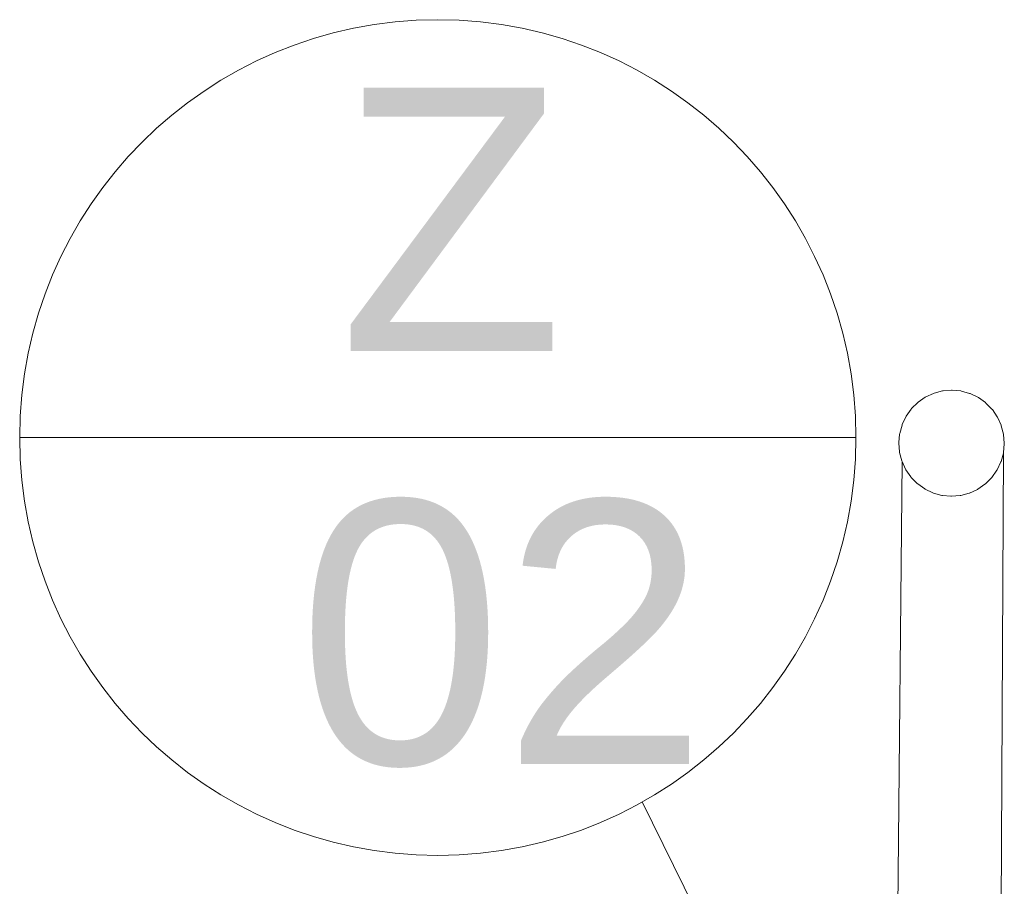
# Model space of a CAD drawing. Header units: millimetres. Extents: x 126830 to 197420, y -10585 to 21156.
# Tile 26 of 100: x 147356 to 147729, y 9078 to 9406. Entities that reach past the tile are written whole.
import ezdxf

# ---------------------------------------------------------------- set-up
doc = ezdxf.new("R2010")
doc.units = ezdxf.units.MM
doc.header["$MEASUREMENT"] = 0
doc.layers.add('Popis', color=7, linetype='Continuous')
doc.layers.add('Popis_CZ', color=7, linetype='Continuous')
doc.styles.add('GENEROVANÝ_STYL_1', font='txt')

msp = doc.modelspace()

# ---------------------------------------------------------------- linework, layer by layer
at = {"color": 1, "linetype": 'Continuous', "lineweight": 13}
for p, q in [((147727.64, 8992.21), (147729.02, 9242.21)), ((147690.53, 9238.82), (147688.25, 8992.21))]:
    msp.add_line(p, q, dxfattribs=at)
at = {"color": 1, "linetype": 'Continuous', "lineweight": 13, "flags": 128}
msp.add_lwpolyline([(147729.3, 9245.46), (147729.02, 9242.21), (147728.95, 9241.97), (147728.11, 9238.82), (147728.01, 9238.6), (147726.64, 9235.64), (147726.5, 9235.44), (147724.64, 9232.76), (147724.47, 9232.59), (147722.17, 9230.27), (147721.98, 9230.13), (147719.32, 9228.26), (147719.1, 9228.16), (147716.16, 9226.78), (147715.93, 9226.71), (147712.79, 9225.87), (147712.55, 9225.85), (147709.32, 9225.56), (147709.08, 9225.58), (147705.85, 9225.87), (147705.61, 9225.93), (147702.48, 9226.77), (147702.26, 9226.88), (147699.32, 9228.26), (147699.12, 9228.4), (147696.46, 9230.27), (147696.29, 9230.44), (147694, 9232.76), (147693.86, 9232.96), (147692, 9235.63), (147691.9, 9235.85), (147690.53, 9238.82), (147690.46, 9239.05), (147689.62, 9242.21), (147689.6, 9242.45), (147689.32, 9245.71), (147689.34, 9245.95), (147689.62, 9249.21), (147689.69, 9249.44), (147690.53, 9252.6), (147690.63, 9252.82), (147692, 9255.78), (147692.14, 9255.98), (147694, 9258.66), (147694.17, 9258.83), (147696.46, 9261.14), (147696.67, 9261.28), (147699.32, 9263.16), (147699.54, 9263.26), (147702.48, 9264.64), (147702.72, 9264.7), (147705.85, 9265.55), (147706.09, 9265.57), (147709.32, 9265.86), (147709.57, 9265.83), (147712.79, 9265.55), (147713.03, 9265.49), (147716.16, 9264.64), (147716.38, 9264.54), (147719.32, 9263.16), (147719.52, 9263.02), (147722.17, 9261.14), (147722.35, 9260.97), (147724.64, 9258.66), (147724.78, 9258.46), (147726.64, 9255.78), (147726.74, 9255.56), (147728.11, 9252.6), (147728.18, 9252.36), (147729.02, 9249.21), (147729.04, 9248.96), (147729.32, 9245.71)], close=True, dxfattribs=at)
at = {"layer": 'Popis', "color": 1, "linetype": 'Continuous', "lineweight": 18}
for p, q in [((147355.88, 9247.87), (147673.03, 9247.87)), ((147691.6, 8906.73), (147592.03, 9109.57))]:
    msp.add_line(p, q, dxfattribs=at)
msp.add_circle((147514.45, 9247.87), 158.58, dxfattribs=at)

# ---------------------------------------------------------------- texts
at = {"layer": 'Popis_CZ', "color": 154, "linetype": 'Continuous', "lineweight": 13, "insert": (147519.62, 9251.58), "char_height": 100, "attachment_point": 5, "line_spacing_factor": 0.940294, "style": 'GENEROVANÝ_STYL_1'}
msp.add_mtext('\\A1;{\\pqc;\\fArial|b0|i0|c238|p38;Z\\P\\pqc;\\fArial|b0|i0|c238|p38; 0\\fArial|b0|i0|c238|p38;2}', dxfattribs=at)

doc.saveas('drawing.dxf')
